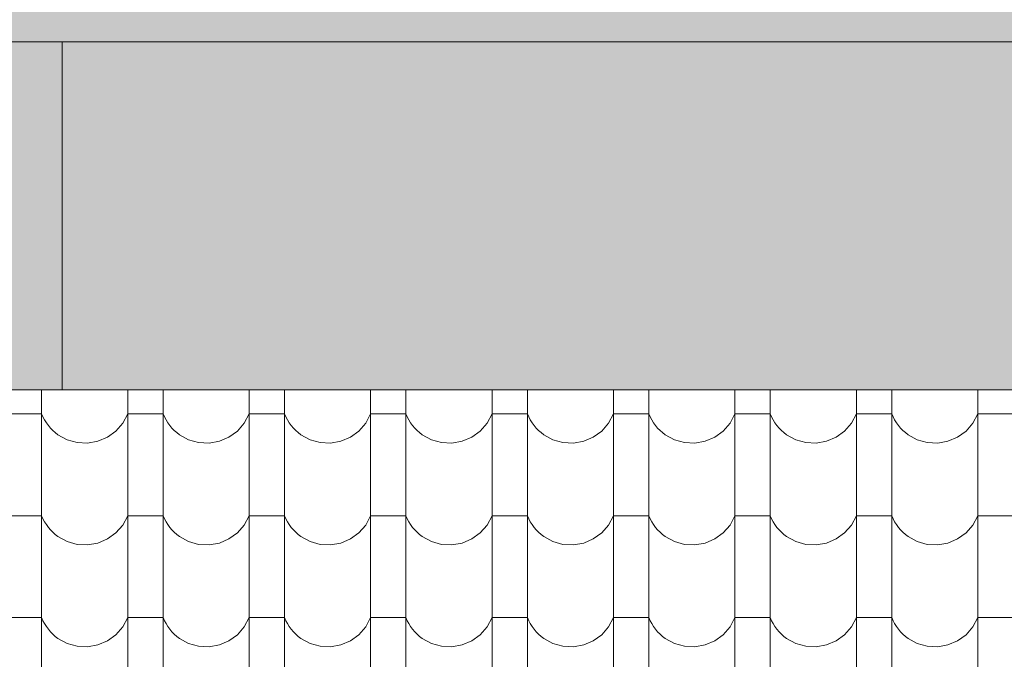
# Model space of a CAD drawing. Extents: x -547885 to -186295, y -25370 to 156194.
# Tile 256 of 256: x -356901 to -355563, y -17423 to -16554. Entities that reach past the tile are written whole.
import ezdxf

# ---------------------------------------------------------------- set-up
doc = ezdxf.new("R2010")
doc.units = 0
doc.header["$MEASUREMENT"] = 0
doc.linetypes.add('Dashed', pattern=[564.444447, 282.222223, -282.222223])
for name, color, linetype, lineweight, true_color in [('arch wypelnienia_Nr_Pióra__102', 7, 'Continuous', 9, 0xb4b4b4), ('arch wypelnienia_Nr_Pióra__119', 7, 'Continuous', 13, 0xd9d1d0), ('arch wypelnienia_Nr_Pióra__2', 7, 'Continuous', 13, 0x7f7f7f)]:
    doc.layers.add(name, color=color, linetype=linetype, lineweight=lineweight, true_color=true_color)
for name, color, linetype, lineweight in [('INWENT DACH_Nr_Pióra__21', 7, 'Continuous', 9), ('INWENT KONST. DREWNIANA_Nr_Pióra__21', 7, 'Continuous', 9), ('INWENT.ŚCIANY_Nr_Pióra__21', 7, 'Continuous', 9)]:
    doc.layers.add(name, color=color, linetype=linetype, lineweight=lineweight)

# ---------------------------------------------------------------- blocks, each defined once
blk = doc.blocks.new('*X1053')
at = {"layer": 'arch wypelnienia_Nr_Pióra__102', "linetype": 'Continuous'}
for p, q in [((-356871, -17056.9), (-356871, -17174)), ((-356754, -17056.9), (-356754, -17174)), ((-356706, -17056.9), (-356706, -17174)), ((-356589, -17056.9), (-356589, -17174)), ((-356541, -17056.9), (-356541, -17174)), ((-356424, -17056.9), (-356424, -17174)), ((-356376, -17056.9), (-356376, -17174)), ((-356259, -17056.9), (-356259, -17174)), ((-356211, -17056.9), (-356211, -17174)), ((-356094, -17056.9), (-356094, -17174)), ((-356046, -17056.9), (-356046, -17174)), ((-355929, -17056.9), (-355929, -17174)), ((-355881, -17056.9), (-355881, -17174)), ((-355764, -17056.9), (-355764, -17174)), ((-355716, -17056.9), (-355716, -17174)), ((-355599, -17056.9), (-355599, -17174)), ((-356895, -17089.5), (-356919, -17089.5)), ((-356871, -17089.5), (-356895, -17089.5)), ((-356871, -17089.5), (-356869.2, -17093.7)), ((-356869.2, -17093.7), (-356867, -17097.7)), ((-356760.7, -17102.1), (-356754, -17089.5)), ((-356730, -17089.5), (-356754, -17089.5)), ((-356706, -17089.5), (-356730, -17089.5)), ((-356706, -17089.5), (-356704.2, -17093.7)), ((-356704.2, -17093.7), (-356702, -17097.7)), ((-356595.7, -17102.1), (-356589, -17089.5)), ((-356565, -17089.5), (-356589, -17089.5)), ((-356541, -17089.5), (-356565, -17089.5)), ((-356541, -17089.5), (-356539.2, -17093.7)), ((-356539.2, -17093.7), (-356537, -17097.7)), ((-356430.7, -17102.1), (-356424, -17089.5)), ((-356400, -17089.5), (-356424, -17089.5)), ((-356376, -17089.5), (-356400, -17089.5)), ((-356376, -17089.5), (-356374.2, -17093.7)), ((-356374.2, -17093.7), (-356372, -17097.7)), ((-356265.7, -17102.1), (-356259, -17089.5)), ((-356235, -17089.5), (-356259, -17089.5)), ((-356211, -17089.5), (-356235, -17089.5)), ((-356211, -17089.5), (-356209.2, -17093.7)), ((-356209.2, -17093.7), (-356207, -17097.7)), ((-356100.7, -17102.1), (-356094, -17089.5)), ((-356070, -17089.5), (-356094, -17089.5)), ((-356046, -17089.5), (-356070, -17089.5)), ((-356046, -17089.5), (-356044.2, -17093.7)), ((-356044.2, -17093.7), (-356042, -17097.7)), ((-355935.7, -17102.1), (-355929, -17089.5)), ((-355905, -17089.5), (-355929, -17089.5)), ((-355881, -17089.5), (-355905, -17089.5)), ((-355881, -17089.5), (-355879.2, -17093.7)), ((-355879.2, -17093.7), (-355877, -17097.7)), ((-355770.7, -17102.1), (-355764, -17089.5)), ((-355740, -17089.5), (-355764, -17089.5)), ((-355716, -17089.5), (-355740, -17089.5)), ((-355716, -17089.5), (-355714.2, -17093.7)), ((-355714.2, -17093.7), (-355712, -17097.7)), ((-355605.7, -17102.1), (-355599, -17089.5)), ((-355575, -17089.5), (-355599, -17089.5)), ((-355551, -17089.5), (-355575, -17089.5)), ((-356867, -17097.7), (-356864.6, -17101.6)), ((-356864.6, -17101.6), (-356861.9, -17105.3)), ((-356861.9, -17105.3), (-356859, -17108.8)), ((-356859, -17108.8), (-356855.8, -17112)), ((-356770, -17112.8), (-356760.7, -17102.1)), ((-356702, -17097.7), (-356699.6, -17101.6)), ((-356699.6, -17101.6), (-356696.9, -17105.3)), ((-356696.9, -17105.3), (-356694, -17108.8)), ((-356694, -17108.8), (-356690.8, -17112)), ((-356605, -17112.8), (-356595.7, -17102.1)), ((-356537, -17097.7), (-356534.6, -17101.6)), ((-356534.6, -17101.6), (-356531.9, -17105.3)), ((-356531.9, -17105.3), (-356529, -17108.8)), ((-356529, -17108.8), (-356525.8, -17112)), ((-356440, -17112.8), (-356430.7, -17102.1)), ((-356372, -17097.7), (-356369.6, -17101.6)), ((-356369.6, -17101.6), (-356366.9, -17105.3)), ((-356366.9, -17105.3), (-356364, -17108.8)), ((-356364, -17108.8), (-356360.8, -17112)), ((-356275, -17112.8), (-356265.7, -17102.1)), ((-356207, -17097.7), (-356204.6, -17101.6)), ((-356204.6, -17101.6), (-356201.9, -17105.3)), ((-356201.9, -17105.3), (-356199, -17108.8)), ((-356199, -17108.8), (-356195.8, -17112)), ((-356110, -17112.8), (-356100.7, -17102.1)), ((-356042, -17097.7), (-356039.6, -17101.6)), ((-356039.6, -17101.6), (-356036.9, -17105.3)), ((-356036.9, -17105.3), (-356034, -17108.8)), ((-356034, -17108.8), (-356030.8, -17112)), ((-355945, -17112.8), (-355935.7, -17102.1)), ((-355877, -17097.7), (-355874.6, -17101.6)), ((-355874.6, -17101.6), (-355871.9, -17105.3)), ((-355871.9, -17105.3), (-355869, -17108.8)), ((-355869, -17108.8), (-355865.8, -17112)), ((-355780, -17112.8), (-355770.7, -17102.1)), ((-355712, -17097.7), (-355709.6, -17101.6)), ((-355709.6, -17101.6), (-355706.9, -17105.3)), ((-355706.9, -17105.3), (-355704, -17108.8)), ((-355704, -17108.8), (-355700.8, -17112)), ((-355615, -17112.8), (-355605.7, -17102.1)), ((-356855.8, -17112), (-356852.4, -17115)), ((-356852.4, -17115), (-356848.8, -17117.8)), ((-356848.8, -17117.8), (-356836.3, -17124.6)), ((-356794.5, -17126.7), (-356781.5, -17121.1)), ((-356781.5, -17121.1), (-356770, -17112.8)), ((-356690.8, -17112), (-356687.4, -17115)), ((-356687.4, -17115), (-356683.8, -17117.8)), ((-356683.8, -17117.8), (-356671.3, -17124.6)), ((-356629.5, -17126.7), (-356616.5, -17121.1)), ((-356616.5, -17121.1), (-356605, -17112.8)), ((-356525.8, -17112), (-356522.4, -17115)), ((-356522.4, -17115), (-356518.8, -17117.8)), ((-356518.8, -17117.8), (-356506.3, -17124.6)), ((-356464.5, -17126.7), (-356451.5, -17121.1)), ((-356451.5, -17121.1), (-356440, -17112.8)), ((-356360.8, -17112), (-356357.4, -17115)), ((-356357.4, -17115), (-356353.8, -17117.8)), ((-356353.8, -17117.8), (-356341.3, -17124.6)), ((-356299.5, -17126.7), (-356286.5, -17121.1)), ((-356286.5, -17121.1), (-356275, -17112.8)), ((-356195.8, -17112), (-356192.4, -17115)), ((-356192.4, -17115), (-356188.8, -17117.8)), ((-356188.8, -17117.8), (-356176.3, -17124.6)), ((-356134.5, -17126.7), (-356121.5, -17121.1)), ((-356121.5, -17121.1), (-356110, -17112.8)), ((-356030.8, -17112), (-356027.4, -17115)), ((-356027.4, -17115), (-356023.8, -17117.8)), ((-356023.8, -17117.8), (-356011.3, -17124.6)), ((-355969.5, -17126.7), (-355956.5, -17121.1)), ((-355956.5, -17121.1), (-355945, -17112.8)), ((-355865.8, -17112), (-355862.4, -17115)), ((-355862.4, -17115), (-355858.8, -17117.8)), ((-355858.8, -17117.8), (-355846.3, -17124.6)), ((-355804.5, -17126.7), (-355791.5, -17121.1)), ((-355791.5, -17121.1), (-355780, -17112.8)), ((-355700.8, -17112), (-355697.4, -17115)), ((-355697.4, -17115), (-355693.8, -17117.8)), ((-355693.8, -17117.8), (-355681.3, -17124.6)), ((-355639.5, -17126.7), (-355626.5, -17121.1)), ((-355626.5, -17121.1), (-355615, -17112.8)), ((-356836.3, -17124.6), (-356822.7, -17128.5)), ((-356822.7, -17128.5), (-356808.5, -17129.2)), ((-356808.5, -17129.2), (-356794.5, -17126.7)), ((-356671.3, -17124.6), (-356657.7, -17128.5)), ((-356657.7, -17128.5), (-356643.5, -17129.2)), ((-356643.5, -17129.2), (-356629.5, -17126.7)), ((-356506.3, -17124.6), (-356492.7, -17128.5)), ((-356492.7, -17128.5), (-356478.5, -17129.2)), ((-356478.5, -17129.2), (-356464.5, -17126.7)), ((-356341.3, -17124.6), (-356327.7, -17128.5)), ((-356327.7, -17128.5), (-356313.5, -17129.2)), ((-356313.5, -17129.2), (-356299.5, -17126.7)), ((-356176.3, -17124.6), (-356162.7, -17128.5)), ((-356162.7, -17128.5), (-356148.5, -17129.2)), ((-356148.5, -17129.2), (-356134.5, -17126.7)), ((-356011.3, -17124.6), (-355997.7, -17128.5)), ((-355997.7, -17128.5), (-355983.5, -17129.2)), ((-355983.5, -17129.2), (-355969.5, -17126.7)), ((-355846.3, -17124.6), (-355832.7, -17128.5)), ((-355832.7, -17128.5), (-355818.5, -17129.2)), ((-355818.5, -17129.2), (-355804.5, -17126.7)), ((-355681.3, -17124.6), (-355667.7, -17128.5)), ((-355667.7, -17128.5), (-355653.5, -17129.2)), ((-355653.5, -17129.2), (-355639.5, -17126.7)), ((-356871, -17174), (-356871, -17312.5)), ((-356754, -17174), (-356754, -17312.5)), ((-356706, -17174), (-356706, -17312.5)), ((-356589, -17174), (-356589, -17312.5)), ((-356541, -17174), (-356541, -17312.5)), ((-356424, -17174), (-356424, -17312.5)), ((-356376, -17174), (-356376, -17312.5)), ((-356259, -17174), (-356259, -17312.5)), ((-356211, -17174), (-356211, -17312.5)), ((-356094, -17174), (-356094, -17312.5)), ((-356046, -17174), (-356046, -17312.5)), ((-355929, -17174), (-355929, -17312.5)), ((-355881, -17174), (-355881, -17312.5)), ((-355764, -17174), (-355764, -17312.5)), ((-355716, -17174), (-355716, -17312.5)), ((-355599, -17174), (-355599, -17312.5)), ((-356895, -17228), (-356919, -17228)), ((-356871, -17228), (-356895, -17228)), ((-356871, -17228), (-356869.2, -17232.2)), ((-356760.7, -17240.6), (-356754, -17228)), ((-356730, -17228), (-356754, -17228)), ((-356706, -17228), (-356730, -17228)), ((-356706, -17228), (-356704.2, -17232.2)), ((-356595.7, -17240.6), (-356589, -17228)), ((-356565, -17228), (-356589, -17228)), ((-356541, -17228), (-356565, -17228)), ((-356541, -17228), (-356539.2, -17232.2)), ((-356430.7, -17240.6), (-356424, -17228)), ((-356400, -17228), (-356424, -17228)), ((-356376, -17228), (-356400, -17228)), ((-356376, -17228), (-356374.2, -17232.2)), ((-356265.7, -17240.6), (-356259, -17228)), ((-356235, -17228), (-356259, -17228)), ((-356211, -17228), (-356235, -17228)), ((-356211, -17228), (-356209.2, -17232.2)), ((-356100.7, -17240.6), (-356094, -17228)), ((-356070, -17228), (-356094, -17228)), ((-356046, -17228), (-356070, -17228)), ((-356046, -17228), (-356044.2, -17232.2)), ((-355935.7, -17240.6), (-355929, -17228)), ((-355905, -17228), (-355929, -17228)), ((-355881, -17228), (-355905, -17228)), ((-355881, -17228), (-355879.2, -17232.2)), ((-355770.7, -17240.6), (-355764, -17228)), ((-355740, -17228), (-355764, -17228)), ((-355716, -17228), (-355740, -17228)), ((-355716, -17228), (-355714.2, -17232.2)), ((-355605.7, -17240.6), (-355599, -17228)), ((-355575, -17228), (-355599, -17228)), ((-355551, -17228), (-355575, -17228)), ((-356869.2, -17232.2), (-356867, -17236.2)), ((-356867, -17236.2), (-356864.6, -17240.1)), ((-356864.6, -17240.1), (-356861.9, -17243.8)), ((-356861.9, -17243.8), (-356859, -17247.3)), ((-356770, -17251.3), (-356760.7, -17240.6)), ((-356704.2, -17232.2), (-356702, -17236.2)), ((-356702, -17236.2), (-356699.6, -17240.1)), ((-356699.6, -17240.1), (-356696.9, -17243.8)), ((-356696.9, -17243.8), (-356694, -17247.3)), ((-356605, -17251.3), (-356595.7, -17240.6)), ((-356539.2, -17232.2), (-356537, -17236.2)), ((-356537, -17236.2), (-356534.6, -17240.1)), ((-356534.6, -17240.1), (-356531.9, -17243.8)), ((-356531.9, -17243.8), (-356529, -17247.3)), ((-356440, -17251.3), (-356430.7, -17240.6)), ((-356374.2, -17232.2), (-356372, -17236.2)), ((-356372, -17236.2), (-356369.6, -17240.1)), ((-356369.6, -17240.1), (-356366.9, -17243.8)), ((-356366.9, -17243.8), (-356364, -17247.3)), ((-356275, -17251.3), (-356265.7, -17240.6)), ((-356209.2, -17232.2), (-356207, -17236.2)), ((-356207, -17236.2), (-356204.6, -17240.1)), ((-356204.6, -17240.1), (-356201.9, -17243.8)), ((-356201.9, -17243.8), (-356199, -17247.3)), ((-356110, -17251.3), (-356100.7, -17240.6)), ((-356044.2, -17232.2), (-356042, -17236.2)), ((-356042, -17236.2), (-356039.6, -17240.1)), ((-356039.6, -17240.1), (-356036.9, -17243.8)), ((-356036.9, -17243.8), (-356034, -17247.3)), ((-355945, -17251.3), (-355935.7, -17240.6)), ((-355879.2, -17232.2), (-355877, -17236.2)), ((-355877, -17236.2), (-355874.6, -17240.1)), ((-355874.6, -17240.1), (-355871.9, -17243.8)), ((-355871.9, -17243.8), (-355869, -17247.3)), ((-355780, -17251.3), (-355770.7, -17240.6)), ((-355714.2, -17232.2), (-355712, -17236.2)), ((-355712, -17236.2), (-355709.6, -17240.1)), ((-355709.6, -17240.1), (-355706.9, -17243.8)), ((-355706.9, -17243.8), (-355704, -17247.3)), ((-355615, -17251.3), (-355605.7, -17240.6)), ((-356859, -17247.3), (-356855.8, -17250.5)), ((-356855.8, -17250.5), (-356852.4, -17253.5)), ((-356852.4, -17253.5), (-356848.8, -17256.3)), ((-356848.8, -17256.3), (-356836.3, -17263.1)), ((-356781.5, -17259.6), (-356770, -17251.3)), ((-356694, -17247.3), (-356690.8, -17250.5)), ((-356690.8, -17250.5), (-356687.4, -17253.5)), ((-356687.4, -17253.5), (-356683.8, -17256.3)), ((-356683.8, -17256.3), (-356671.3, -17263.1)), ((-356616.5, -17259.6), (-356605, -17251.3)), ((-356529, -17247.3), (-356525.8, -17250.5)), ((-356525.8, -17250.5), (-356522.4, -17253.5)), ((-356522.4, -17253.5), (-356518.8, -17256.3)), ((-356518.8, -17256.3), (-356506.3, -17263.1)), ((-356451.5, -17259.6), (-356440, -17251.3)), ((-356364, -17247.3), (-356360.8, -17250.5)), ((-356360.8, -17250.5), (-356357.4, -17253.5)), ((-356357.4, -17253.5), (-356353.8, -17256.3)), ((-356353.8, -17256.3), (-356341.3, -17263.1)), ((-356286.5, -17259.6), (-356275, -17251.3)), ((-356199, -17247.3), (-356195.8, -17250.5)), ((-356195.8, -17250.5), (-356192.4, -17253.5)), ((-356192.4, -17253.5), (-356188.8, -17256.3)), ((-356188.8, -17256.3), (-356176.3, -17263.1)), ((-356121.5, -17259.6), (-356110, -17251.3)), ((-356034, -17247.3), (-356030.8, -17250.5)), ((-356030.8, -17250.5), (-356027.4, -17253.5)), ((-356027.4, -17253.5), (-356023.8, -17256.3)), ((-356023.8, -17256.3), (-356011.3, -17263.1)), ((-355956.5, -17259.6), (-355945, -17251.3)), ((-355869, -17247.3), (-355865.8, -17250.5)), ((-355865.8, -17250.5), (-355862.4, -17253.5)), ((-355862.4, -17253.5), (-355858.8, -17256.3)), ((-355858.8, -17256.3), (-355846.3, -17263.1)), ((-355791.5, -17259.6), (-355780, -17251.3)), ((-355704, -17247.3), (-355700.8, -17250.5)), ((-355700.8, -17250.5), (-355697.4, -17253.5)), ((-355697.4, -17253.5), (-355693.8, -17256.3)), ((-355693.8, -17256.3), (-355681.3, -17263.1)), ((-355626.5, -17259.6), (-355615, -17251.3)), ((-356836.3, -17263.1), (-356822.7, -17267)), ((-356822.7, -17267), (-356808.5, -17267.7)), ((-356808.5, -17267.7), (-356794.5, -17265.2)), ((-356794.5, -17265.2), (-356781.5, -17259.6)), ((-356671.3, -17263.1), (-356657.7, -17267)), ((-356657.7, -17267), (-356643.5, -17267.7)), ((-356643.5, -17267.7), (-356629.5, -17265.2)), ((-356629.5, -17265.2), (-356616.5, -17259.6)), ((-356506.3, -17263.1), (-356492.7, -17267)), ((-356492.7, -17267), (-356478.5, -17267.7)), ((-356478.5, -17267.7), (-356464.5, -17265.2)), ((-356464.5, -17265.2), (-356451.5, -17259.6)), ((-356341.3, -17263.1), (-356327.7, -17267)), ((-356327.7, -17267), (-356313.5, -17267.7)), ((-356313.5, -17267.7), (-356299.5, -17265.2)), ((-356299.5, -17265.2), (-356286.5, -17259.6)), ((-356176.3, -17263.1), (-356162.7, -17267)), ((-356162.7, -17267), (-356148.5, -17267.7)), ((-356148.5, -17267.7), (-356134.5, -17265.2)), ((-356134.5, -17265.2), (-356121.5, -17259.6)), ((-356011.3, -17263.1), (-355997.7, -17267)), ((-355997.7, -17267), (-355983.5, -17267.7)), ((-355983.5, -17267.7), (-355969.5, -17265.2)), ((-355969.5, -17265.2), (-355956.5, -17259.6)), ((-355846.3, -17263.1), (-355832.7, -17267)), ((-355832.7, -17267), (-355818.5, -17267.7)), ((-355818.5, -17267.7), (-355804.5, -17265.2)), ((-355804.5, -17265.2), (-355791.5, -17259.6)), ((-355681.3, -17263.1), (-355667.7, -17267)), ((-355667.7, -17267), (-355653.5, -17267.7)), ((-355653.5, -17267.7), (-355639.5, -17265.2)), ((-355639.5, -17265.2), (-355626.5, -17259.6)), ((-356871, -17312.5), (-356871, -17451)), ((-356754, -17312.5), (-356754, -17451)), ((-356706, -17312.5), (-356706, -17451)), ((-356589, -17312.5), (-356589, -17451)), ((-356541, -17312.5), (-356541, -17451)), ((-356424, -17312.5), (-356424, -17451)), ((-356376, -17312.5), (-356376, -17451)), ((-356259, -17312.5), (-356259, -17451)), ((-356211, -17312.5), (-356211, -17451)), ((-356094, -17312.5), (-356094, -17451)), ((-356046, -17312.5), (-356046, -17451)), ((-355929, -17312.5), (-355929, -17451)), ((-355881, -17312.5), (-355881, -17451)), ((-355764, -17312.5), (-355764, -17451)), ((-355716, -17312.5), (-355716, -17451)), ((-355599, -17312.5), (-355599, -17451)), ((-356895, -17366.5), (-356919, -17366.5)), ((-356871, -17366.5), (-356895, -17366.5)), ((-356871, -17366.5), (-356869.2, -17370.7)), ((-356869.2, -17370.7), (-356867, -17374.7)), ((-356867, -17374.7), (-356864.6, -17378.6)), ((-356760.7, -17379.1), (-356754, -17366.5)), ((-356730, -17366.5), (-356754, -17366.5)), ((-356706, -17366.5), (-356730, -17366.5)), ((-356706, -17366.5), (-356704.2, -17370.7)), ((-356704.2, -17370.7), (-356702, -17374.7)), ((-356702, -17374.7), (-356699.6, -17378.6)), ((-356595.7, -17379.1), (-356589, -17366.5)), ((-356565, -17366.5), (-356589, -17366.5)), ((-356541, -17366.5), (-356565, -17366.5)), ((-356541, -17366.5), (-356539.2, -17370.7)), ((-356539.2, -17370.7), (-356537, -17374.7)), ((-356537, -17374.7), (-356534.6, -17378.6)), ((-356430.7, -17379.1), (-356424, -17366.5)), ((-356400, -17366.5), (-356424, -17366.5)), ((-356376, -17366.5), (-356400, -17366.5)), ((-356376, -17366.5), (-356374.2, -17370.7)), ((-356374.2, -17370.7), (-356372, -17374.7)), ((-356372, -17374.7), (-356369.6, -17378.6)), ((-356265.7, -17379.1), (-356259, -17366.5)), ((-356235, -17366.5), (-356259, -17366.5)), ((-356211, -17366.5), (-356235, -17366.5)), ((-356211, -17366.5), (-356209.2, -17370.7)), ((-356209.2, -17370.7), (-356207, -17374.7)), ((-356207, -17374.7), (-356204.6, -17378.6)), ((-356100.7, -17379.1), (-356094, -17366.5)), ((-356070, -17366.5), (-356094, -17366.5)), ((-356046, -17366.5), (-356070, -17366.5)), ((-356046, -17366.5), (-356044.2, -17370.7)), ((-356044.2, -17370.7), (-356042, -17374.7)), ((-356042, -17374.7), (-356039.6, -17378.6)), ((-355935.7, -17379.1), (-355929, -17366.5)), ((-355905, -17366.5), (-355929, -17366.5)), ((-355881, -17366.5), (-355905, -17366.5)), ((-355881, -17366.5), (-355879.2, -17370.7)), ((-355879.2, -17370.7), (-355877, -17374.7)), ((-355877, -17374.7), (-355874.6, -17378.6)), ((-355770.7, -17379.1), (-355764, -17366.5)), ((-355740, -17366.5), (-355764, -17366.5)), ((-355716, -17366.5), (-355740, -17366.5)), ((-355716, -17366.5), (-355714.2, -17370.7)), ((-355714.2, -17370.7), (-355712, -17374.7)), ((-355712, -17374.7), (-355709.6, -17378.6)), ((-355605.7, -17379.1), (-355599, -17366.5)), ((-355575, -17366.5), (-355599, -17366.5)), ((-355551, -17366.5), (-355575, -17366.5)), ((-356864.6, -17378.6), (-356861.9, -17382.3)), ((-356861.9, -17382.3), (-356859, -17385.8)), ((-356859, -17385.8), (-356855.8, -17389)), ((-356855.8, -17389), (-356852.4, -17392)), ((-356781.5, -17398.1), (-356770, -17389.8)), ((-356770, -17389.8), (-356760.7, -17379.1)), ((-356699.6, -17378.6), (-356696.9, -17382.3)), ((-356696.9, -17382.3), (-356694, -17385.8)), ((-356694, -17385.8), (-356690.8, -17389)), ((-356690.8, -17389), (-356687.4, -17392)), ((-356616.5, -17398.1), (-356605, -17389.8)), ((-356605, -17389.8), (-356595.7, -17379.1)), ((-356534.6, -17378.6), (-356531.9, -17382.3)), ((-356531.9, -17382.3), (-356529, -17385.8)), ((-356529, -17385.8), (-356525.8, -17389)), ((-356525.8, -17389), (-356522.4, -17392)), ((-356451.5, -17398.1), (-356440, -17389.8)), ((-356440, -17389.8), (-356430.7, -17379.1)), ((-356369.6, -17378.6), (-356366.9, -17382.3)), ((-356366.9, -17382.3), (-356364, -17385.8)), ((-356364, -17385.8), (-356360.8, -17389)), ((-356360.8, -17389), (-356357.4, -17392)), ((-356286.5, -17398.1), (-356275, -17389.8)), ((-356275, -17389.8), (-356265.7, -17379.1)), ((-356204.6, -17378.6), (-356201.9, -17382.3)), ((-356201.9, -17382.3), (-356199, -17385.8)), ((-356199, -17385.8), (-356195.8, -17389)), ((-356195.8, -17389), (-356192.4, -17392)), ((-356121.5, -17398.1), (-356110, -17389.8)), ((-356110, -17389.8), (-356100.7, -17379.1)), ((-356039.6, -17378.6), (-356036.9, -17382.3)), ((-356036.9, -17382.3), (-356034, -17385.8)), ((-356034, -17385.8), (-356030.8, -17389)), ((-356030.8, -17389), (-356027.4, -17392)), ((-355956.5, -17398.1), (-355945, -17389.8)), ((-355945, -17389.8), (-355935.7, -17379.1)), ((-355874.6, -17378.6), (-355871.9, -17382.3)), ((-355871.9, -17382.3), (-355869, -17385.8)), ((-355869, -17385.8), (-355865.8, -17389)), ((-355865.8, -17389), (-355862.4, -17392)), ((-355791.5, -17398.1), (-355780, -17389.8)), ((-355780, -17389.8), (-355770.7, -17379.1)), ((-355709.6, -17378.6), (-355706.9, -17382.3)), ((-355706.9, -17382.3), (-355704, -17385.8)), ((-355704, -17385.8), (-355700.8, -17389)), ((-355700.8, -17389), (-355697.4, -17392)), ((-355626.5, -17398.1), (-355615, -17389.8)), ((-355615, -17389.8), (-355605.7, -17379.1)), ((-356852.4, -17392), (-356848.8, -17394.8)), ((-356848.8, -17394.8), (-356836.3, -17401.6)), ((-356836.3, -17401.6), (-356822.7, -17405.5)), ((-356808.5, -17406.2), (-356794.5, -17403.7)), ((-356794.5, -17403.7), (-356781.5, -17398.1)), ((-356687.4, -17392), (-356683.8, -17394.8)), ((-356683.8, -17394.8), (-356671.3, -17401.6)), ((-356671.3, -17401.6), (-356657.7, -17405.5)), ((-356643.5, -17406.2), (-356629.5, -17403.7)), ((-356629.5, -17403.7), (-356616.5, -17398.1)), ((-356522.4, -17392), (-356518.8, -17394.8)), ((-356518.8, -17394.8), (-356506.3, -17401.6)), ((-356506.3, -17401.6), (-356492.7, -17405.5)), ((-356478.5, -17406.2), (-356464.5, -17403.7)), ((-356464.5, -17403.7), (-356451.5, -17398.1)), ((-356357.4, -17392), (-356353.8, -17394.8)), ((-356353.8, -17394.8), (-356341.3, -17401.6)), ((-356341.3, -17401.6), (-356327.7, -17405.5)), ((-356313.5, -17406.2), (-356299.5, -17403.7)), ((-356299.5, -17403.7), (-356286.5, -17398.1)), ((-356192.4, -17392), (-356188.8, -17394.8)), ((-356188.8, -17394.8), (-356176.3, -17401.6)), ((-356176.3, -17401.6), (-356162.7, -17405.5)), ((-356148.5, -17406.2), (-356134.5, -17403.7)), ((-356134.5, -17403.7), (-356121.5, -17398.1)), ((-356027.4, -17392), (-356023.8, -17394.8)), ((-356023.8, -17394.8), (-356011.3, -17401.6)), ((-356011.3, -17401.6), (-355997.7, -17405.5)), ((-355983.5, -17406.2), (-355969.5, -17403.7)), ((-355969.5, -17403.7), (-355956.5, -17398.1)), ((-355862.4, -17392), (-355858.8, -17394.8)), ((-355858.8, -17394.8), (-355846.3, -17401.6)), ((-355846.3, -17401.6), (-355832.7, -17405.5)), ((-355818.5, -17406.2), (-355804.5, -17403.7)), ((-355804.5, -17403.7), (-355791.5, -17398.1)), ((-355697.4, -17392), (-355693.8, -17394.8)), ((-355693.8, -17394.8), (-355681.3, -17401.6)), ((-355681.3, -17401.6), (-355667.7, -17405.5)), ((-355653.5, -17406.2), (-355639.5, -17403.7)), ((-355639.5, -17403.7), (-355626.5, -17398.1)), ((-356822.7, -17405.5), (-356808.5, -17406.2)), ((-356657.7, -17405.5), (-356643.5, -17406.2)), ((-356492.7, -17405.5), (-356478.5, -17406.2)), ((-356327.7, -17405.5), (-356313.5, -17406.2)), ((-356162.7, -17405.5), (-356148.5, -17406.2)), ((-355997.7, -17405.5), (-355983.5, -17406.2)), ((-355832.7, -17405.5), (-355818.5, -17406.2)), ((-355667.7, -17405.5), (-355653.5, -17406.2))]:
    blk.add_line(p, q, dxfattribs=at)
blk = doc.blocks.new('Wypełnienie_1')
at = {"layer": 'arch wypelnienia_Nr_Pióra__102', "linetype": 'Dashed'}
blk.add_blockref('*X1053', (0, 0), dxfattribs=at)

msp = doc.modelspace()

# ---------------------------------------------------------------- hatches: boundary and pattern name
at = {"layer": 'arch wypelnienia_Nr_Pióra__119', "linetype": 'Continuous', "lineweight": 0, "true_color": 0x363434}
msp.add_hatch(color=250, dxfattribs=at).paths.add_polyline_path([(-351903.3, -16583.5), (-356843.3, -16583.5), (-356843.3, -17056.9), (-351903.3, -17056.9)], flags=0)
at = {"layer": 'arch wypelnienia_Nr_Pióra__2', "linetype": 'Continuous'}
msp.add_hatch(color=256, dxfattribs=at).paths.add_polyline_path([(-360823.3, -16523.5), (-360823.3, -16583.5), (-358213.3, -16583.5), (-358213.3, -17056.9), (-356843.3, -17056.9), (-356843.3, -16583.5), (-351903.3, -16583.5), (-351903.3, -16523.5)], flags=0)

# ---------------------------------------------------------------- linework, layer by layer
at = {"layer": 'INWENT DACH_Nr_Pióra__21', "linetype": 'Continuous'}
msp.add_line((-360823.3, -16583.5), (-351903.3, -16583.5), dxfattribs=at)
at = {"layer": 'INWENT KONST. DREWNIANA_Nr_Pióra__21', "linetype": 'Continuous'}
msp.add_line((-366883.3, -17056.9), (-351903.3, -17056.9), dxfattribs=at)
at = {"layer": 'INWENT.ŚCIANY_Nr_Pióra__21', "linetype": 'Continuous'}
msp.add_line((-356843.3, -16583.5), (-356843.3, -17056.9), dxfattribs=at)

# ---------------------------------------------------------------- block references
at = {"layer": 'arch wypelnienia_Nr_Pióra__102', "linetype": 'Dashed'}
msp.add_blockref('Wypełnienie_1', (0, 0), dxfattribs=at)

doc.saveas('drawing.dxf')
